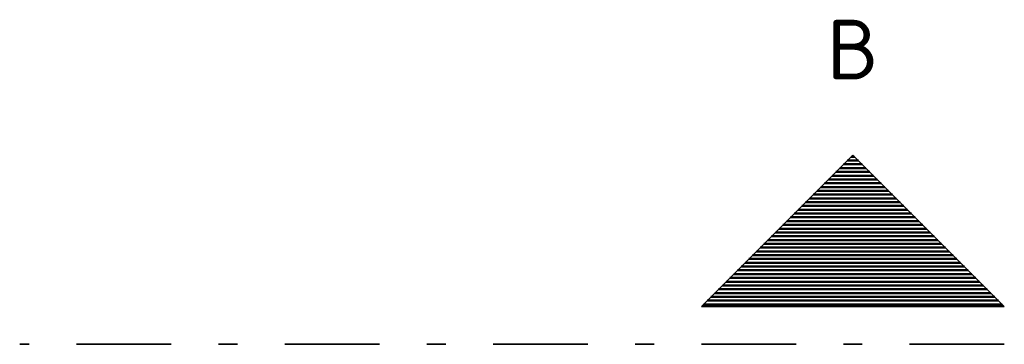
# Model space of a CAD drawing. Header units: millimetres. Extents: x -47 to 138, y -47 to 66.
# Tile 18 of 20: x 69.73 to 74.93, y -30.03 to -28.32. Entities that reach past the tile are written whole.
import ezdxf
from ezdxf.enums import TextEntityAlignment as Align

# ---------------------------------------------------------------- set-up
doc = ezdxf.new("R2010")
doc.units = ezdxf.units.MM
doc.linetypes.add('DASHDOTX2', pattern=[2, 1, -0.5, 0, -0.5])
doc.styles.add('isocp', font='isocp', dxfattribs={"width": 1.1})

msp = doc.modelspace()

# ---------------------------------------------------------------- hatches: boundary and pattern name
at = {"lineweight": 50}
h = msp.add_hatch(dxfattribs=at)
h.set_pattern_fill('Mau', color=4, scale=0.01, style=0, pattern_type=2)
h.set_pattern_definition([(0, (0, 0), (0, 0.02), [])])
h.paths.add_polyline_path([(74.932365, -29.830856), (74.132365, -29.030856), (73.332365, -29.830856)])

# ---------------------------------------------------------------- linework, layer by layer
at = {"color": 2, "linetype": 'Continuous', "lineweight": 35}
for p, q in [((73.332365, -29.830856), (74.132365, -29.030856)), ((74.132365, -29.030856), (74.932365, -29.830856)), ((73.332365, -29.830856), (74.932365, -29.830856))]:
    msp.add_line(p, q, dxfattribs=at)
at = {"color": 2, "linetype": 'DASHDOTX2', "lineweight": 35, "ltscale": 0.5}
msp.add_line((74.932365, -30.030856), (69.732365, -30.030856), dxfattribs=at)

# ---------------------------------------------------------------- texts
at = {"color": 2, "lineweight": 35, "style": 'isocp', "width": 1.15}
msp.add_text('B', height=0.315, dxfattribs=at).set_placement((74.132365, -28.630856), align=Align.CENTER)

doc.saveas('drawing.dxf')
